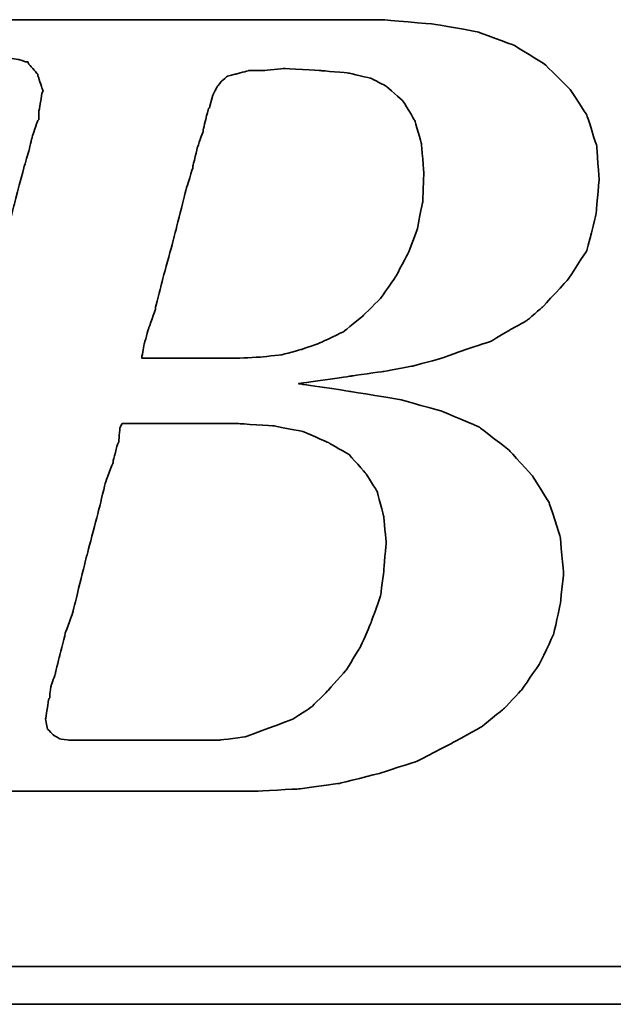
# Model space of a CAD drawing. Header units: millimetres. Extents: x 185 to 1898, y 244 to 576.
# Tile 30 of 51: x 1699.58 to 1703.09, y 342.74 to 348.56. Entities that reach past the tile are written whole.
import ezdxf

# ---------------------------------------------------------------- set-up
doc = ezdxf.new("R2010")
doc.units = ezdxf.units.MM
doc.layers.add('DIM', color=4, linetype='CONTINUOUS')
doc.layers.add('layer 1', color=7, linetype='CONTINUOUS')

# ---------------------------------------------------------------- blocks, each defined once
blk = doc.blocks.new('TBI MOTION logo(完整正式版)')
at = {"layer": 'layer 1', "color": 22, "lineweight": 35}
for points, knots in [([(-64.65375, -6.86375), (-64.65375, -6.86375), (-64.84375, -7.29625), (-64.84375, -7.29625), (-64.84375, -7.29625), (-64.84375, -7.29625), (-64.86875, -7.34375), (-64.86875, -7.34375), (-64.86875, -7.34375), (-64.86875, -7.34375), (-64.86875, -7.36875), (-64.86875, -7.36875), (-64.86875, -7.36875), (-64.86875, -7.36875), (-65.15375, -7.65375), (-65.15375, -7.65375), (-65.15375, -7.65375), (-65.15375, -7.65375), (-65.17875, -7.65375), (-65.17875, -7.65375), (-65.17875, -7.65375), (-65.17875, -7.65375), (-65.20375, -7.67875), (-65.20375, -7.67875), (-65.20375, -7.67875), (-65.20375, -7.67875), (-65.58875, -7.87125), (-65.58875, -7.87125), (-65.58875, -7.87125), (-65.58875, -7.87125), (-65.63375, -7.87125), (-65.63375, -7.87125), (-65.63375, -7.87125), (-65.63375, -7.87125), (-65.65875, -7.89375), (-65.65875, -7.89375), (-65.65875, -7.89375), (-65.65875, -7.89375), (-66.09375, -7.94375), (-66.09375, -7.94375), (-66.09375, -7.94375), (-66.09375, -7.94375), (-66.11375, -7.94375), (-66.11375, -7.94375), (-66.11375, -7.94375), (-66.11375, -7.94375), (-66.16375, -7.94375), (-66.16375, -7.94375), (-66.16375, -7.94375), (-66.16375, -7.94375), (-66.30875, -7.94375), (-66.30875, -7.94375), (-66.30875, -7.94375), (-66.30875, -7.94375), (-66.69375, -7.94375), (-66.69375, -7.94375), (-66.69375, -7.94375), (-66.69375, -7.94375), (-67.07375, -7.94375), (-67.07375, -7.94375), (-67.07375, -7.94375), (-67.07375, -7.94375), (-67.12375, -7.94375), (-67.12375, -7.94375), (-67.12375, -7.94375), (-67.12375, -7.94375), (-67.12375, -7.96625), (-67.12375, -7.96625), (-67.12375, -7.96625), (-67.12375, -7.96625), (-67.14875, -7.99125), (-67.14875, -7.99125), (-67.14875, -7.99125), (-67.14875, -7.99125), (-67.24375, -8.34875), (-67.24375, -8.34875), (-67.24375, -8.34875), (-67.24375, -8.34875), (-67.31375, -8.68625), (-67.31375, -8.68625), (-67.31375, -8.68625), (-67.31375, -8.68625), (-67.26875, -8.68625), (-67.26875, -8.68625), (-67.26875, -8.68625), (-67.26875, -8.68625), (-67.07375, -8.68625), (-67.07375, -8.68625), (-67.07375, -8.68625), (-67.07375, -8.68625), (-66.54875, -8.68625), (-66.54875, -8.68625), (-66.54875, -8.68625), (-66.54875, -8.68625), (-65.82625, -8.68625), (-65.82625, -8.68625), (-65.82625, -8.68625), (-65.82625, -8.68625), (-65.01375, -8.68625), (-65.01375, -8.68625), (-65.01375, -8.68625), (-65.01375, -8.68625), (-64.05375, -8.68625), (-64.05375, -8.68625), (-64.05375, -8.68625), (-64.05375, -8.68625), (-62.08375, -8.68625), (-62.08375, -8.68625), (-62.08375, -8.68625), (-62.08375, -8.68625), (-60.06875, -8.68625), (-60.06875, -8.68625), (-60.06875, -8.68625), (-60.06875, -8.68625), (-59.10875, -8.68625), (-59.10875, -8.68625), (-59.10875, -8.68625), (-59.10875, -8.68625), (-58.29375, -8.68625), (-58.29375, -8.68625), (-58.29375, -8.68625), (-58.29375, -8.68625), (-57.57375, -8.68625), (-57.57375, -8.68625), (-57.57375, -8.68625), (-57.57375, -8.68625), (-57.04875, -8.68625), (-57.04875, -8.68625), (-57.04875, -8.68625), (-57.04875, -8.68625), (-56.85375, -8.68625), (-56.85375, -8.68625), (-56.85375, -8.68625), (-56.85375, -8.68625), (-56.70875, -8.68625), (-56.70875, -8.68625), (-56.70875, -8.68625), (-56.70875, -8.68625), (-56.61375, -8.68625), (-56.61375, -8.68625), (-56.61375, -8.68625), (-56.61375, -8.68625), (-56.56875, -8.68625), (-56.56875, -8.68625), (-56.56875, -8.68625), (-56.56875, -8.68625), (-55.65375, -8.63875), (-55.65375, -8.63875), (-55.65375, -8.63875), (-55.65375, -8.63875), (-54.76875, -8.51875), (-54.76875, -8.51875), (-54.76875, -8.51875), (-54.76875, -8.51875), (-53.90375, -8.30375), (-53.90375, -8.30375), (-53.90375, -8.30375), (-53.90375, -8.30375), (-53.08875, -8.03875), (-53.08875, -8.03875), (-53.08875, -8.03875), (-53.08875, -8.03875), (-52.34375, -7.65375), (-52.34375, -7.65375), (-52.34375, -7.65375), (-52.34375, -7.65375), (-51.69875, -7.29625), (-51.69875, -7.29625), (-51.69875, -7.29625), (-51.69875, -7.29625), (-51.21875, -6.91125), (-51.21875, -6.91125), (-51.21875, -6.91125), (-51.21875, -6.91125), (-50.83375, -6.50375), (-50.83375, -6.50375), (-50.83375, -6.50375), (-50.83375, -6.50375), (-50.44875, -5.94875), (-50.44875, -5.94875), (-50.44875, -5.94875), (-50.44875, -5.94875), (-50.13875, -5.30375), (-50.13875, -5.30375), (-50.13875, -5.30375), (-50.13875, -5.30375), (-49.99375, -4.65375), (-49.99375, -4.65375), (-49.99375, -4.65375), (-49.99375, -4.65375), (-49.92375, -3.98375), (-49.92375, -3.98375), (-49.92375, -3.98375), (-49.92375, -3.98375), (-49.99375, -3.19374), (-49.99375, -3.19374), (-49.99375, -3.19374), (-49.99375, -3.19374), (-50.23374, -2.44874), (-50.23374, -2.44874), (-50.23374, -2.44874), (-50.23374, -2.44874), (-50.59375, -1.87374), (-50.59375, -1.87374), (-50.59375, -1.87374), (-50.59375, -1.87374), (-51.09875, -1.31874), (-51.09875, -1.31874), (-51.09875, -1.31874), (-51.09875, -1.31874), (-51.74375, -0.81875), (-51.74375, -0.81875), (-51.74375, -0.81875), (-51.74375, -0.81875), (-52.53875, -0.48125), (-52.53875, -0.48125), (-52.53875, -0.48125), (-52.53875, -0.48125), (-53.47375, -0.21875), (-53.47375, -0.21875), (-53.47375, -0.21875), (-53.47375, -0.21875), (-54.52875, -0.04874), (-54.52875, -0.04874), (-54.52875, -0.04874), (-54.52875, -0.04874), (-55.65375, 0.12125), (-55.65375, 0.12125), (-55.65375, 0.12125), (-55.65375, 0.12125), (-54.50375, 0.28624), (-54.50375, 0.28624), (-54.50375, 0.28624), (-54.50375, 0.28624), (-53.83375, 0.38124), (-53.83375, 0.38124), (-53.83375, 0.38124), (-53.83375, 0.38124), (-53.18375, 0.50125), (-53.18375, 0.50125), (-53.18375, 0.50125), (-53.18375, 0.50125), (-52.55875, 0.66874), (-52.55875, 0.66874), (-52.55875, 0.66874), (-52.55875, 0.66874), (-52.03375, 0.86124), (-52.03375, 0.86124), (-52.03375, 0.86124), (-52.03375, 0.86124), (-51.50374, 1.03124), (-51.50374, 1.03124), (-51.50374, 1.03124), (-51.50374, 1.03124), (-51.09875, 1.27125), (-51.09875, 1.27125), (-51.09875, 1.27125), (-51.09875, 1.27125), (-50.71375, 1.48624), (-50.71375, 1.48624), (-50.71375, 1.48624), (-50.71375, 1.48624), (-50.37625, 1.77625), (-50.37625, 1.77625), (-50.37625, 1.77625), (-50.37625, 1.77625), (-49.82375, 2.37625), (-49.82375, 2.37625), (-49.82375, 2.37625), (-49.82375, 2.37625), (-49.41875, 2.99625), (-49.41875, 2.99625), (-49.41875, 2.99625), (-49.41875, 2.99625), (-49.22375, 3.76625), (-49.22375, 3.76625), (-49.22375, 3.76625), (-49.22375, 3.76625), (-49.15375, 4.50874), (-49.15375, 4.50874), (-49.15375, 4.50874), (-49.15375, 4.50874), (-49.20375, 5.25125), (-49.20375, 5.25125), (-49.20375, 5.25125), (-49.20375, 5.25125), (-49.41875, 5.92625), (-49.41875, 5.92625), (-49.41875, 5.92625), (-49.41875, 5.92625), (-49.77875, 6.47625), (-49.77875, 6.47625), (-49.77875, 6.47625), (-49.77875, 6.47625), (-50.33125, 7.02624), (-50.33125, 7.02624), (-50.33125, 7.02624), (-50.33125, 7.02624), (-51.00125, 7.43625), (-51.00125, 7.43625), (-51.00125, 7.43625), (-51.00125, 7.43625), (-51.79375, 7.72625), (-51.79375, 7.72625), (-51.79375, 7.72625), (-51.79375, 7.72625), (-52.72875, 7.89124), (-52.72875, 7.89124), (-52.72875, 7.89124), (-52.72875, 7.89124), (-53.83375, 7.98625), (-53.83375, 7.98625), (-53.83375, 7.98625), (-53.83375, 7.98625), (-53.92875, 7.98625), (-53.92875, 7.98625), (-53.92875, 7.98625), (-53.92875, 7.98625), (-54.26375, 7.98625), (-54.26375, 7.98625), (-54.26375, 7.98625), (-54.26375, 7.98625), (-54.74375, 7.98625), (-54.74375, 7.98625), (-54.74375, 7.98625), (-54.74375, 7.98625), (-55.36875, 7.98625), (-55.36875, 7.98625), (-55.36875, 7.98625), (-55.36875, 7.98625), (-56.13375, 7.98625), (-56.13375, 7.98625), (-56.13375, 7.98625), (-56.13375, 7.98625), (-56.94875, 7.98625), (-56.94875, 7.98625), (-56.94875, 7.98625), (-56.94875, 7.98625), (-58.77625, 7.98625), (-58.77625, 7.98625), (-58.77625, 7.98625), (-58.77625, 7.98625), (-60.59875, 7.98625), (-60.59875, 7.98625), (-60.59875, 7.98625), (-60.59875, 7.98625), (-61.41375, 7.98625), (-61.41375, 7.98625), (-61.41375, 7.98625), (-61.41375, 7.98625), (-62.17875, 7.98625), (-62.17875, 7.98625), (-62.17875, 7.98625), (-62.17875, 7.98625), (-62.80375, 7.98625), (-62.80375, 7.98625), (-62.80375, 7.98625), (-62.80375, 7.98625), (-63.30625, 7.98625), (-63.30625, 7.98625), (-63.30625, 7.98625), (-63.30625, 7.98625), (-63.57375, 7.98625), (-63.57375, 7.98625), (-63.57375, 7.98625), (-63.57375, 7.98625), (-63.57375, 7.96375), (-63.57375, 7.96375), (-63.57375, 7.96375), (-63.57375, 7.96375), (-63.59875, 7.94125), (-63.59875, 7.94125), (-63.59875, 7.94125), (-63.59875, 7.94125), (-63.69375, 7.55625), (-63.69375, 7.55625), (-63.69375, 7.55625), (-63.69375, 7.55625), (-63.76375, 7.24624), (-63.76375, 7.24624), (-63.76375, 7.24624), (-63.76375, 7.24624), (-63.23875, 7.24624), (-63.23875, 7.24624), (-63.23875, 7.24624), (-63.23875, 7.24624), (-62.75875, 7.24624), (-62.75875, 7.24624), (-62.75875, 7.24624), (-62.75875, 7.24624), (-62.61125, 7.24624), (-62.61125, 7.24624), (-62.61125, 7.24624), (-62.61125, 7.24624), (-62.56625, 7.24624), (-62.56625, 7.24624), (-62.56625, 7.24624), (-62.56625, 7.24624), (-62.22875, 7.24624), (-62.22875, 7.24624), (-62.22875, 7.24624), (-62.22875, 7.24624), (-62.20375, 7.24624), (-62.20375, 7.24624), (-62.20375, 7.24624), (-62.20375, 7.24624), (-62.17875, 7.21875), (-62.17875, 7.21875), (-62.17875, 7.21875), (-62.17875, 7.21875), (-61.96375, 7.17125), (-61.96375, 7.17125), (-61.96375, 7.17125), (-61.96375, 7.17125), (-61.72375, 7.12624), (-61.72375, 7.12624), (-61.72375, 7.12624), (-61.72375, 7.12624), (-61.70375, 7.12624), (-61.70375, 7.12624), (-61.70375, 7.12624), (-61.70375, 7.12624), (-61.55875, 7.07624), (-61.55875, 7.07624), (-61.55875, 7.07624), (-61.55875, 7.07624), (-61.50875, 7.07624), (-61.50875, 7.07624), (-61.50875, 7.07624), (-61.50875, 7.07624), (-61.48375, 7.02624), (-61.48375, 7.02624), (-61.48375, 7.02624), (-61.48375, 7.02624), (-61.31875, 6.83375), (-61.31875, 6.83375), (-61.31875, 6.83375), (-61.31875, 6.83375), (-61.29375, 6.81125), (-61.29375, 6.81125), (-61.29375, 6.81125), (-61.29375, 6.81125), (-61.29375, 6.78625), (-61.29375, 6.78625), (-61.29375, 6.78625), (-61.29375, 6.78625), (-61.19875, 6.50124), (-61.19875, 6.50124), (-61.19875, 6.50124), (-61.19875, 6.50124), (-61.17375, 6.45124), (-61.17375, 6.45124), (-61.17375, 6.45124), (-61.17375, 6.45124), (-61.19875, 6.40625), (-61.19875, 6.40625), (-61.19875, 6.40625), (-61.19875, 6.40625), (-61.26875, 5.99624), (-61.26875, 5.99624), (-61.26875, 5.99624), (-61.26875, 5.99624), (-61.26875, 5.85125), (-61.26875, 5.85125), (-61.26875, 5.85125), (-61.26875, 5.85125), (-61.26875, 5.82625), (-61.26875, 5.82625), (-61.26875, 5.82625), (-61.26875, 5.82625), (-61.29375, 5.80625), (-61.29375, 5.80625), (-61.29375, 5.80625), (-61.29375, 5.80625), (-61.34125, 5.66125), (-61.34125, 5.66125), (-61.34125, 5.66125), (-61.34125, 5.66125), (-61.41375, 5.44625), (-61.41375, 5.44625), (-61.41375, 5.44625), (-61.41375, 5.44625), (-61.48375, 5.15625), (-61.48375, 5.15625), (-61.48375, 5.15625), (-61.48375, 5.15625), (-61.58375, 4.82124), (-61.58375, 4.82124), (-61.58375, 4.82124), (-61.58375, 4.82124), (-61.79875, 4.00375), (-61.79875, 4.00375), (-61.79875, 4.00375), (-61.79875, 4.00375), (-62.05875, 2.99625), (-62.05875, 2.99625), (-62.05875, 2.99625), (-62.05875, 2.99625), (-62.34875, 1.91625), (-62.34875, 1.91625), (-62.34875, 1.91625), (-62.34875, 1.91625), (-62.97375, -0.41124), (-62.97375, -0.41124), (-62.97375, -0.41124), (-62.97375, -0.41124), (-63.59875, -2.75875), (-63.59875, -2.75875), (-63.59875, -2.75875), (-63.59875, -2.75875), (-63.88375, -3.86374), (-63.88375, -3.86374), (-63.88375, -3.86374), (-63.88375, -3.86374), (-64.14875, -4.82374), (-64.14875, -4.82374), (-64.14875, -4.82374), (-64.14875, -4.82374), (-64.36375, -5.64125), (-64.36375, -5.64125), (-64.36375, -5.64125), (-64.36375, -5.64125), (-64.43625, -5.97625), (-64.43625, -5.97625), (-64.43625, -5.97625), (-64.43625, -5.97625), (-64.50875, -6.28625), (-64.50875, -6.28625), (-64.50875, -6.28625), (-64.50875, -6.28625), (-64.50875, -6.30875), (-64.50875, -6.30875), (-64.50875, -6.30875), (-64.50875, -6.30875), (-64.57875, -6.50375), (-64.57875, -6.50375), (-64.57875, -6.50375), (-64.57875, -6.50375), (-64.62875, -6.69625), (-64.62875, -6.69625), (-64.62875, -6.69625), (-64.62875, -6.69625), (-64.62875, -6.76875), (-64.62875, -6.76875), (-64.62875, -6.76875), (-64.62875, -6.76875), (-64.62875, -6.81375), (-64.62875, -6.81375), (-64.62875, -6.81375), (-64.62875, -6.81375), (-64.62875, -6.83875), (-64.62875, -6.83875), (-64.62875, -6.83875), (-64.62875, -6.83875), (-64.65375, -6.86375), (-64.65375, -6.86375)], [0, 0, 0, 0, 0.00719424, 0.00719424, 0.00719424, 0.00719425, 0.01438849, 0.01438849, 0.01438849, 0.0143885, 0.02158273, 0.02158273, 0.02158273, 0.02158274, 0.02877698, 0.02877698, 0.02877698, 0.02877699, 0.03597122, 0.03597122, 0.03597122, 0.03597123, 0.04316547, 0.04316547, 0.04316547, 0.04316548, 0.05035971, 0.05035971, 0.05035971, 0.05035972, 0.05755396, 0.05755396, 0.05755396, 0.05755397, 0.0647482, 0.0647482, 0.0647482, 0.06474821, 0.07194245, 0.07194245, 0.07194245, 0.07194246, 0.07913669, 0.07913669, 0.07913669, 0.0791367, 0.08633094, 0.08633094, 0.08633094, 0.08633095, 0.09352518, 0.09352518, 0.09352518, 0.09352519, 0.10071942, 0.10071942, 0.10071942, 0.10071943, 0.10791367, 0.10791367, 0.10791367, 0.10791368, 0.11510791, 0.11510791, 0.11510791, 0.11510792, 0.12230216, 0.12230216, 0.12230216, 0.12230217, 0.1294964, 0.1294964, 0.1294964, 0.12949641, 0.13669065, 0.13669065, 0.13669065, 0.13669066, 0.14388489, 0.14388489, 0.14388489, 0.1438849, 0.15107914, 0.15107914, 0.15107914, 0.15107915, 0.15827338, 0.15827338, 0.15827338, 0.15827339, 0.16546763, 0.16546763, 0.16546763, 0.16546764, 0.17266187, 0.17266187, 0.17266187, 0.17266188, 0.17985612, 0.17985612, 0.17985612, 0.17985613, 0.18705036, 0.18705036, 0.18705036, 0.18705037, 0.1942446, 0.1942446, 0.1942446, 0.19424461, 0.20143885, 0.20143885, 0.20143885, 0.20143886, 0.20863309, 0.20863309, 0.20863309, 0.2086331, 0.21582734, 0.21582734, 0.21582734, 0.21582735, 0.22302158, 0.22302158, 0.22302158, 0.22302159, 0.23021583, 0.23021583, 0.23021583, 0.23021584, 0.23741007, 0.23741007, 0.23741007, 0.23741008, 0.24460432, 0.24460432, 0.24460432, 0.24460433, 0.25179856, 0.25179856, 0.25179856, 0.25179857, 0.25899281, 0.25899281, 0.25899281, 0.25899282, 0.26618705, 0.26618705, 0.26618705, 0.26618706, 0.27338129, 0.27338129, 0.27338129, 0.2733813, 0.28057554, 0.28057554, 0.28057554, 0.28057555, 0.28776978, 0.28776978, 0.28776978, 0.28776979, 0.29496403, 0.29496403, 0.29496403, 0.29496404, 0.30215827, 0.30215827, 0.30215827, 0.30215828, 0.30935252, 0.30935252, 0.30935252, 0.30935253, 0.31654676, 0.31654676, 0.31654676, 0.31654677, 0.32374101, 0.32374101, 0.32374101, 0.32374102, 0.33093525, 0.33093525, 0.33093525, 0.33093526, 0.3381295, 0.3381295, 0.3381295, 0.33812951, 0.34532374, 0.34532374, 0.34532374, 0.34532375, 0.35251799, 0.35251799, 0.35251799, 0.352518, 0.35971223, 0.35971223, 0.35971223, 0.35971224, 0.36690647, 0.36690647, 0.36690647, 0.36690648, 0.37410072, 0.37410072, 0.37410072, 0.37410073, 0.38129496, 0.38129496, 0.38129496, 0.38129497, 0.38848921, 0.38848921, 0.38848921, 0.38848922, 0.39568345, 0.39568345, 0.39568345, 0.39568346, 0.4028777, 0.4028777, 0.4028777, 0.40287771, 0.41007194, 0.41007194, 0.41007194, 0.41007195, 0.41726619, 0.41726619, 0.41726619, 0.4172662, 0.42446043, 0.42446043, 0.42446043, 0.42446044, 0.43165468, 0.43165468, 0.43165468, 0.43165469, 0.43884892, 0.43884892, 0.43884892, 0.43884893, 0.44604317, 0.44604317, 0.44604317, 0.44604318, 0.45323741, 0.45323741, 0.45323741, 0.45323742, 0.46043165, 0.46043165, 0.46043165, 0.46043166, 0.4676259, 0.4676259, 0.4676259, 0.46762591, 0.47482014, 0.47482014, 0.47482014, 0.47482015, 0.48201439, 0.48201439, 0.48201439, 0.4820144, 0.48920863, 0.48920863, 0.48920863, 0.48920864, 0.49640288, 0.49640288, 0.49640288, 0.49640289, 0.50359712, 0.50359712, 0.50359712, 0.50359713, 0.51079137, 0.51079137, 0.51079137, 0.51079138, 0.51798561, 0.51798561, 0.51798561, 0.51798562, 0.52517986, 0.52517986, 0.52517986, 0.52517987, 0.5323741, 0.5323741, 0.5323741, 0.53237411, 0.53956835, 0.53956835, 0.53956835, 0.53956836, 0.54676259, 0.54676259, 0.54676259, 0.5467626, 0.55395683, 0.55395683, 0.55395683, 0.55395684, 0.56115108, 0.56115108, 0.56115108, 0.56115109, 0.56834532, 0.56834532, 0.56834532, 0.56834533, 0.57553957, 0.57553957, 0.57553957, 0.57553958, 0.58273381, 0.58273381, 0.58273381, 0.58273382, 0.58992806, 0.58992806, 0.58992806, 0.58992807, 0.5971223, 0.5971223, 0.5971223, 0.59712231, 0.60431655, 0.60431655, 0.60431655, 0.60431656, 0.61151079, 0.61151079, 0.61151079, 0.6115108, 0.61870504, 0.61870504, 0.61870504, 0.61870505, 0.62589928, 0.62589928, 0.62589928, 0.62589929, 0.63309353, 0.63309353, 0.63309353, 0.63309354, 0.64028777, 0.64028777, 0.64028777, 0.64028778, 0.64748201, 0.64748201, 0.64748201, 0.64748202, 0.65467626, 0.65467626, 0.65467626, 0.65467627, 0.6618705, 0.6618705, 0.6618705, 0.66187051, 0.66906475, 0.66906475, 0.66906475, 0.66906476, 0.67625899, 0.67625899, 0.67625899, 0.676259, 0.68345324, 0.68345324, 0.68345324, 0.68345325, 0.69064748, 0.69064748, 0.69064748, 0.69064749, 0.69784173, 0.69784173, 0.69784173, 0.69784174, 0.70503597, 0.70503597, 0.70503597, 0.70503598, 0.71223022, 0.71223022, 0.71223022, 0.71223023, 0.71942446, 0.71942446, 0.71942446, 0.71942447, 0.72661871, 0.72661871, 0.72661871, 0.72661872, 0.73381295, 0.73381295, 0.73381295, 0.73381296, 0.74100719, 0.74100719, 0.74100719, 0.7410072, 0.74820144, 0.74820144, 0.74820144, 0.74820145, 0.75539568, 0.75539568, 0.75539568, 0.75539569, 0.76258993, 0.76258993, 0.76258993, 0.76258994, 0.76978417, 0.76978417, 0.76978417, 0.76978418, 0.77697842, 0.77697842, 0.77697842, 0.77697843, 0.78417266, 0.78417266, 0.78417266, 0.78417267, 0.79136691, 0.79136691, 0.79136691, 0.79136692, 0.79856115, 0.79856115, 0.79856115, 0.79856116, 0.8057554, 0.8057554, 0.8057554, 0.80575541, 0.81294964, 0.81294964, 0.81294964, 0.81294965, 0.82014388, 0.82014388, 0.82014388, 0.82014389, 0.82733813, 0.82733813, 0.82733813, 0.82733814, 0.83453237, 0.83453237, 0.83453237, 0.83453238, 0.84172662, 0.84172662, 0.84172662, 0.84172663, 0.84892086, 0.84892086, 0.84892086, 0.84892087, 0.85611511, 0.85611511, 0.85611511, 0.85611512, 0.86330935, 0.86330935, 0.86330935, 0.86330936, 0.8705036, 0.8705036, 0.8705036, 0.87050361, 0.87769784, 0.87769784, 0.87769784, 0.87769785, 0.88489209, 0.88489209, 0.88489209, 0.8848921, 0.89208633, 0.89208633, 0.89208633, 0.89208634, 0.89928058, 0.89928058, 0.89928058, 0.89928059, 0.90647482, 0.90647482, 0.90647482, 0.90647483, 0.91366906, 0.91366906, 0.91366906, 0.91366907, 0.92086331, 0.92086331, 0.92086331, 0.92086332, 0.92805755, 0.92805755, 0.92805755, 0.92805756, 0.9352518, 0.9352518, 0.9352518, 0.93525181, 0.94244604, 0.94244604, 0.94244604, 0.94244605, 0.94964029, 0.94964029, 0.94964029, 0.9496403, 0.95683453, 0.95683453, 0.95683453, 0.95683454, 0.96402878, 0.96402878, 0.96402878, 0.96402879, 0.97122302, 0.97122302, 0.97122302, 0.97122303, 0.97841727, 0.97841727, 0.97841727, 0.97841728, 0.98561151, 0.98561151, 0.98561151, 0.98561152, 0.99280576, 0.99280576, 0.99280576, 0.99280577, 1, 1, 1, 1]), ([(-57.50375, 6.35625), (-57.50375, 6.35625), (-57.57375, 6.11625), (-57.57375, 6.11625), (-57.57375, 6.11625), (-57.57375, 6.11625), (-57.57375, 6.09125), (-57.57375, 6.09125), (-57.57375, 6.09125), (-57.57375, 6.09125), (-57.59875, 6.06625), (-57.59875, 6.06625), (-57.59875, 6.06625), (-57.59875, 6.06625), (-57.64875, 5.87625), (-57.64875, 5.87625), (-57.64875, 5.87625), (-57.64875, 5.87625), (-57.71875, 5.58875), (-57.71875, 5.58875), (-57.71875, 5.58875), (-57.71875, 5.58875), (-57.71875, 5.56625), (-57.71875, 5.56625), (-57.71875, 5.56625), (-57.71875, 5.56625), (-57.83875, 5.23125), (-57.83875, 5.23125), (-57.83875, 5.23125), (-57.83875, 5.23125), (-57.93625, 4.82124), (-57.93625, 4.82124), (-57.93625, 4.82124), (-57.93625, 4.82124), (-57.93625, 4.79624), (-57.93625, 4.79624), (-57.93625, 4.79624), (-57.93625, 4.79624), (-58.07875, 4.34125), (-58.07875, 4.34125), (-58.07875, 4.34125), (-58.07875, 4.34125), (-58.34375, 3.28625), (-58.34375, 3.28625), (-58.34375, 3.28625), (-58.34375, 3.28625), (-58.62875, 2.23124), (-58.62875, 2.23124), (-58.62875, 2.23124), (-58.62875, 2.23124), (-58.74875, 1.75125), (-58.74875, 1.75125), (-58.74875, 1.75125), (-58.74875, 1.75125), (-58.74875, 1.72625), (-58.74875, 1.72625), (-58.74875, 1.72625), (-58.74875, 1.72625), (-58.89375, 1.31625), (-58.89375, 1.31625), (-58.89375, 1.31625), (-58.89375, 1.31625), (-58.98875, 0.98124), (-58.98875, 0.98124), (-58.98875, 0.98124), (-58.98875, 0.98124), (-59.03875, 0.71625), (-59.03875, 0.71625), (-59.03875, 0.71625), (-59.03875, 0.71625), (-59.03875, 0.66874), (-59.03875, 0.66874), (-59.03875, 0.66874), (-59.03875, 0.66874), (-58.91875, 0.66874), (-58.91875, 0.66874), (-58.91875, 0.66874), (-58.91875, 0.66874), (-58.53375, 0.66874), (-58.53375, 0.66874), (-58.53375, 0.66874), (-58.53375, 0.66874), (-58.10375, 0.66874), (-58.10375, 0.66874), (-58.10375, 0.66874), (-58.10375, 0.66874), (-57.66875, 0.66874), (-57.66875, 0.66874), (-57.66875, 0.66874), (-57.66875, 0.66874), (-57.33375, 0.66874), (-57.33375, 0.66874), (-57.33375, 0.66874), (-57.33375, 0.66874), (-57.09375, 0.66874), (-57.09375, 0.66874), (-57.09375, 0.66874), (-57.09375, 0.66874), (-56.99875, 0.66874), (-56.99875, 0.66874), (-56.99875, 0.66874), (-56.99875, 0.66874), (-56.49375, 0.69374), (-56.49375, 0.69374), (-56.49375, 0.69374), (-56.49375, 0.69374), (-56.01375, 0.74374), (-56.01375, 0.74374), (-56.01375, 0.74374), (-56.01375, 0.74374), (-55.58375, 0.86124), (-55.58375, 0.86124), (-55.58375, 0.86124), (-55.58375, 0.86124), (-55.17375, 1.00624), (-55.17375, 1.00624), (-55.17375, 1.00624), (-55.17375, 1.00624), (-54.67375, 1.24625), (-54.67375, 1.24625), (-54.67375, 1.24625), (-54.67375, 1.24625), (-54.26375, 1.58124), (-54.26375, 1.58124), (-54.26375, 1.58124), (-54.26375, 1.58124), (-53.87875, 1.96374), (-53.87875, 1.96374), (-53.87875, 1.96374), (-53.87875, 1.96374), (-53.54375, 2.44625), (-53.54375, 2.44625), (-53.54375, 2.44625), (-53.54375, 2.44625), (-53.27875, 2.95125), (-53.27875, 2.95125), (-53.27875, 2.95125), (-53.27875, 2.95125), (-53.08875, 3.45124), (-53.08875, 3.45124), (-53.08875, 3.45124), (-53.08875, 3.45124), (-52.96875, 4.05124), (-52.96875, 4.05124), (-52.96875, 4.05124), (-52.96875, 4.05124), (-52.94375, 4.65125), (-52.94375, 4.65125), (-52.94375, 4.65125), (-52.94375, 4.65125), (-52.99375, 5.30125), (-52.99375, 5.30125), (-52.99375, 5.30125), (-52.99375, 5.30125), (-53.13875, 5.80625), (-53.13875, 5.80625), (-53.13875, 5.80625), (-53.13875, 5.80625), (-53.39875, 6.23625), (-53.39875, 6.23625), (-53.39875, 6.23625), (-53.39875, 6.23625), (-53.75875, 6.54875), (-53.75875, 6.54875), (-53.75875, 6.54875), (-53.75875, 6.54875), (-54.07375, 6.71625), (-54.07375, 6.71625), (-54.07375, 6.71625), (-54.07375, 6.71625), (-54.57375, 6.83375), (-54.57375, 6.83375), (-54.57375, 6.83375), (-54.57375, 6.83375), (-55.17375, 6.88625), (-55.17375, 6.88625), (-55.17375, 6.88625), (-55.17375, 6.88625), (-55.96875, 6.93125), (-55.96875, 6.93125), (-55.96875, 6.93125), (-55.96875, 6.93125), (-56.39875, 6.88625), (-56.39875, 6.88625), (-56.39875, 6.88625), (-56.39875, 6.88625), (-56.42125, 6.88625), (-56.42125, 6.88625), (-56.42125, 6.88625), (-56.42125, 6.88625), (-56.73375, 6.88625), (-56.73375, 6.88625), (-56.73375, 6.88625), (-56.73375, 6.88625), (-56.99875, 6.81125), (-56.99875, 6.81125), (-56.99875, 6.81125), (-56.99875, 6.81125), (-57.02375, 6.81125), (-57.02375, 6.81125), (-57.02375, 6.81125), (-57.02375, 6.81125), (-57.18875, 6.76625), (-57.18875, 6.76625), (-57.18875, 6.76625), (-57.18875, 6.76625), (-57.30875, 6.66625), (-57.30875, 6.66625), (-57.30875, 6.66625), (-57.30875, 6.66625), (-57.40875, 6.54875), (-57.40875, 6.54875), (-57.40875, 6.54875), (-57.40875, 6.54875), (-57.50375, 6.35625), (-57.50375, 6.35625)], [0, 0, 0, 0, 0.01851852, 0.01851852, 0.01851852, 0.01851853, 0.03703704, 0.03703704, 0.03703704, 0.03703705, 0.05555556, 0.05555556, 0.05555556, 0.05555557, 0.07407407, 0.07407407, 0.07407407, 0.07407408, 0.09259259, 0.09259259, 0.09259259, 0.0925926, 0.11111111, 0.11111111, 0.11111111, 0.11111112, 0.12962963, 0.12962963, 0.12962963, 0.12962964, 0.14814815, 0.14814815, 0.14814815, 0.14814816, 0.16666667, 0.16666667, 0.16666667, 0.16666668, 0.18518519, 0.18518519, 0.18518519, 0.1851852, 0.2037037, 0.2037037, 0.2037037, 0.20370371, 0.22222222, 0.22222222, 0.22222222, 0.22222223, 0.24074074, 0.24074074, 0.24074074, 0.24074075, 0.25925926, 0.25925926, 0.25925926, 0.25925927, 0.27777778, 0.27777778, 0.27777778, 0.27777779, 0.2962963, 0.2962963, 0.2962963, 0.29629631, 0.31481481, 0.31481481, 0.31481481, 0.31481482, 0.33333333, 0.33333333, 0.33333333, 0.33333334, 0.35185185, 0.35185185, 0.35185185, 0.35185186, 0.37037037, 0.37037037, 0.37037037, 0.37037038, 0.38888889, 0.38888889, 0.38888889, 0.3888889, 0.40740741, 0.40740741, 0.40740741, 0.40740742, 0.42592593, 0.42592593, 0.42592593, 0.42592594, 0.44444444, 0.44444444, 0.44444444, 0.44444445, 0.46296296, 0.46296296, 0.46296296, 0.46296297, 0.48148148, 0.48148148, 0.48148148, 0.48148149, 0.5, 0.5, 0.5, 0.50000001, 0.51851852, 0.51851852, 0.51851852, 0.51851853, 0.53703704, 0.53703704, 0.53703704, 0.53703705, 0.55555556, 0.55555556, 0.55555556, 0.55555557, 0.57407407, 0.57407407, 0.57407407, 0.57407408, 0.59259259, 0.59259259, 0.59259259, 0.5925926, 0.61111111, 0.61111111, 0.61111111, 0.61111112, 0.62962963, 0.62962963, 0.62962963, 0.62962964, 0.64814815, 0.64814815, 0.64814815, 0.64814816, 0.66666667, 0.66666667, 0.66666667, 0.66666668, 0.68518519, 0.68518519, 0.68518519, 0.6851852, 0.7037037, 0.7037037, 0.7037037, 0.70370371, 0.72222222, 0.72222222, 0.72222222, 0.72222223, 0.74074074, 0.74074074, 0.74074074, 0.74074075, 0.75925926, 0.75925926, 0.75925926, 0.75925927, 0.77777778, 0.77777778, 0.77777778, 0.77777779, 0.7962963, 0.7962963, 0.7962963, 0.79629631, 0.81481481, 0.81481481, 0.81481481, 0.81481482, 0.83333333, 0.83333333, 0.83333333, 0.83333334, 0.85185185, 0.85185185, 0.85185185, 0.85185186, 0.87037037, 0.87037037, 0.87037037, 0.87037038, 0.88888889, 0.88888889, 0.88888889, 0.8888889, 0.90740741, 0.90740741, 0.90740741, 0.90740742, 0.92592593, 0.92592593, 0.92592593, 0.92592594, 0.94444444, 0.94444444, 0.94444444, 0.94444445, 0.96296296, 0.96296296, 0.96296296, 0.96296297, 0.98148148, 0.98148148, 0.98148148, 0.98148149, 1, 1, 1, 1]), ([(-61.03125, -6.57375), (-61.03125, -6.57375), (-61.03125, -6.67125), (-61.03125, -6.67125), (-61.03125, -6.67125), (-61.03125, -6.67125), (-61.05375, -6.69625), (-61.05375, -6.69625), (-61.05375, -6.69625), (-61.05375, -6.69625), (-61.12375, -7.12875), (-61.12375, -7.12875), (-61.12375, -7.12875), (-61.12375, -7.12875), (-61.07875, -7.34375), (-61.07875, -7.34375), (-61.07875, -7.34375), (-61.07875, -7.34375), (-60.93375, -7.48875), (-60.93375, -7.48875), (-60.93375, -7.48875), (-60.93375, -7.48875), (-60.81375, -7.55625), (-60.81375, -7.55625), (-60.81375, -7.55625), (-60.81375, -7.55625), (-60.62375, -7.58375), (-60.62375, -7.58375), (-60.62375, -7.58375), (-60.62375, -7.58375), (-60.30875, -7.58375), (-60.30875, -7.58375), (-60.30875, -7.58375), (-60.30875, -7.58375), (-59.97375, -7.58375), (-59.97375, -7.58375), (-59.97375, -7.58375), (-59.97375, -7.58375), (-59.87875, -7.58375), (-59.87875, -7.58375), (-59.87875, -7.58375), (-59.87875, -7.58375), (-59.63625, -7.58375), (-59.63625, -7.58375), (-59.63625, -7.58375), (-59.63625, -7.58375), (-58.96875, -7.58375), (-58.96875, -7.58375), (-58.96875, -7.58375), (-58.96875, -7.58375), (-58.29375, -7.58375), (-58.29375, -7.58375), (-58.29375, -7.58375), (-58.29375, -7.58375), (-58.05375, -7.58375), (-58.05375, -7.58375), (-58.05375, -7.58375), (-58.05375, -7.58375), (-57.98375, -7.58375), (-57.98375, -7.58375), (-57.98375, -7.58375), (-57.98375, -7.58375), (-57.35875, -7.58375), (-57.35875, -7.58375), (-57.35875, -7.58375), (-57.35875, -7.58375), (-56.78375, -7.50875), (-56.78375, -7.50875), (-56.78375, -7.50875), (-56.78375, -7.50875), (-56.27875, -7.31875), (-56.27875, -7.31875), (-56.27875, -7.31875), (-56.27875, -7.31875), (-55.77375, -7.12875), (-55.77375, -7.12875), (-55.77375, -7.12875), (-55.77375, -7.12875), (-55.36875, -6.86375), (-55.36875, -6.86375), (-55.36875, -6.86375), (-55.36875, -6.86375), (-55.00875, -6.50375), (-55.00875, -6.50375), (-55.00875, -6.50375), (-55.00875, -6.50375), (-54.62375, -6.06875), (-54.62375, -6.06875), (-54.62375, -6.06875), (-54.62375, -6.06875), (-54.31375, -5.56875), (-54.31375, -5.56875), (-54.31375, -5.56875), (-54.31375, -5.56875), (-54.07375, -5.01625), (-54.07375, -5.01625), (-54.07375, -5.01625), (-54.07375, -5.01625), (-53.87875, -4.46374), (-53.87875, -4.46374), (-53.87875, -4.46374), (-53.87875, -4.46374), (-53.80875, -3.91375), (-53.80875, -3.91375), (-53.80875, -3.91375), (-53.80875, -3.91375), (-53.75875, -3.31375), (-53.75875, -3.31375), (-53.75875, -3.31375), (-53.75875, -3.31375), (-53.80875, -2.75875), (-53.80875, -2.75875), (-53.80875, -2.75875), (-53.80875, -2.75875), (-53.95375, -2.20875), (-53.95375, -2.20875), (-53.95375, -2.20875), (-53.95375, -2.20875), (-54.19375, -1.82625), (-54.19375, -1.82625), (-54.19375, -1.82625), (-54.19375, -1.82625), (-54.55375, -1.41875), (-54.55375, -1.41875), (-54.55375, -1.41875), (-54.55375, -1.41875), (-55.00875, -1.15125), (-55.00875, -1.15125), (-55.00875, -1.15125), (-55.00875, -1.15125), (-55.56125, -0.91375), (-55.56125, -0.91375), (-55.56125, -0.91375), (-55.56125, -0.91375), (-56.18125, -0.79375), (-56.18125, -0.79375), (-56.18125, -0.79375), (-56.18125, -0.79375), (-56.94875, -0.74374), (-56.94875, -0.74374), (-56.94875, -0.74374), (-56.94875, -0.74374), (-56.99875, -0.74374), (-56.99875, -0.74374), (-56.99875, -0.74374), (-56.99875, -0.74374), (-57.09375, -0.74374), (-57.09375, -0.74374), (-57.09375, -0.74374), (-57.09375, -0.74374), (-57.38375, -0.74374), (-57.38375, -0.74374), (-57.38375, -0.74374), (-57.38375, -0.74374), (-57.76875, -0.74374), (-57.76875, -0.74374), (-57.76875, -0.74374), (-57.76875, -0.74374), (-58.24625, -0.74374), (-58.24625, -0.74374), (-58.24625, -0.74374), (-58.24625, -0.74374), (-58.72875, -0.74374), (-58.72875, -0.74374), (-58.72875, -0.74374), (-58.72875, -0.74374), (-59.20875, -0.74374), (-59.20875, -0.74374), (-59.20875, -0.74374), (-59.20875, -0.74374), (-59.46875, -0.74374), (-59.46875, -0.74374), (-59.46875, -0.74374), (-59.46875, -0.74374), (-59.51625, -0.83875), (-59.51625, -0.83875), (-59.51625, -0.83875), (-59.51625, -0.83875), (-59.54375, -1.15125), (-59.54375, -1.15125), (-59.54375, -1.15125), (-59.54375, -1.15125), (-59.56375, -1.17874), (-59.56375, -1.17874), (-59.56375, -1.17874), (-59.56375, -1.17874), (-59.66375, -1.55875), (-59.66375, -1.55875), (-59.66375, -1.55875), (-59.66375, -1.55875), (-59.66375, -1.58375), (-59.66375, -1.58375), (-59.66375, -1.58375), (-59.66375, -1.58375), (-59.82875, -2.01874), (-59.82875, -2.01874), (-59.82875, -2.01874), (-59.82875, -2.01874), (-59.94875, -2.52125), (-59.94875, -2.52125), (-59.94875, -2.52125), (-59.94875, -2.52125), (-60.23875, -3.62375), (-60.23875, -3.62375), (-60.23875, -3.62375), (-60.23875, -3.62375), (-60.52375, -4.77624), (-60.52375, -4.77624), (-60.52375, -4.77624), (-60.52375, -4.77624), (-60.52375, -4.79874), (-60.52375, -4.79874), (-60.52375, -4.79874), (-60.52375, -4.79874), (-60.69125, -5.25375), (-60.69125, -5.25375), (-60.69125, -5.25375), (-60.69125, -5.25375), (-60.81375, -5.73625), (-60.81375, -5.73625), (-60.81375, -5.73625), (-60.81375, -5.73625), (-60.90875, -6.11875), (-60.90875, -6.11875), (-60.90875, -6.11875), (-60.90875, -6.11875), (-60.90875, -6.14375), (-60.90875, -6.14375), (-60.90875, -6.14375), (-60.90875, -6.14375), (-61.00375, -6.40875), (-61.00375, -6.40875), (-61.00375, -6.40875), (-61.00375, -6.40875), (-61.03125, -6.57375), (-61.03125, -6.57375)], [0, 0, 0, 0, 0.01694915, 0.01694915, 0.01694915, 0.01694916, 0.03389831, 0.03389831, 0.03389831, 0.03389832, 0.05084746, 0.05084746, 0.05084746, 0.05084747, 0.06779661, 0.06779661, 0.06779661, 0.06779662, 0.08474576, 0.08474576, 0.08474576, 0.08474577, 0.10169492, 0.10169492, 0.10169492, 0.10169493, 0.11864407, 0.11864407, 0.11864407, 0.11864408, 0.13559322, 0.13559322, 0.13559322, 0.13559323, 0.15254237, 0.15254237, 0.15254237, 0.15254238, 0.16949153, 0.16949153, 0.16949153, 0.16949154, 0.18644068, 0.18644068, 0.18644068, 0.18644069, 0.20338983, 0.20338983, 0.20338983, 0.20338984, 0.22033898, 0.22033898, 0.22033898, 0.22033899, 0.23728814, 0.23728814, 0.23728814, 0.23728815, 0.25423729, 0.25423729, 0.25423729, 0.2542373, 0.27118644, 0.27118644, 0.27118644, 0.27118645, 0.28813559, 0.28813559, 0.28813559, 0.2881356, 0.30508475, 0.30508475, 0.30508475, 0.30508476, 0.3220339, 0.3220339, 0.3220339, 0.32203391, 0.33898305, 0.33898305, 0.33898305, 0.33898306, 0.3559322, 0.3559322, 0.3559322, 0.35593221, 0.37288136, 0.37288136, 0.37288136, 0.37288137, 0.38983051, 0.38983051, 0.38983051, 0.38983052, 0.40677966, 0.40677966, 0.40677966, 0.40677967, 0.42372881, 0.42372881, 0.42372881, 0.42372882, 0.44067797, 0.44067797, 0.44067797, 0.44067798, 0.45762712, 0.45762712, 0.45762712, 0.45762713, 0.47457627, 0.47457627, 0.47457627, 0.47457628, 0.49152542, 0.49152542, 0.49152542, 0.49152543, 0.50847458, 0.50847458, 0.50847458, 0.50847459, 0.52542373, 0.52542373, 0.52542373, 0.52542374, 0.54237288, 0.54237288, 0.54237288, 0.54237289, 0.55932203, 0.55932203, 0.55932203, 0.55932204, 0.57627119, 0.57627119, 0.57627119, 0.5762712, 0.59322034, 0.59322034, 0.59322034, 0.59322035, 0.61016949, 0.61016949, 0.61016949, 0.6101695, 0.62711864, 0.62711864, 0.62711864, 0.62711865, 0.6440678, 0.6440678, 0.6440678, 0.64406781, 0.66101695, 0.66101695, 0.66101695, 0.66101696, 0.6779661, 0.6779661, 0.6779661, 0.67796611, 0.69491525, 0.69491525, 0.69491525, 0.69491526, 0.71186441, 0.71186441, 0.71186441, 0.71186442, 0.72881356, 0.72881356, 0.72881356, 0.72881357, 0.74576271, 0.74576271, 0.74576271, 0.74576272, 0.76271186, 0.76271186, 0.76271186, 0.76271187, 0.77966102, 0.77966102, 0.77966102, 0.77966103, 0.79661017, 0.79661017, 0.79661017, 0.79661018, 0.81355932, 0.81355932, 0.81355932, 0.81355933, 0.83050847, 0.83050847, 0.83050847, 0.83050848, 0.84745763, 0.84745763, 0.84745763, 0.84745764, 0.86440678, 0.86440678, 0.86440678, 0.86440679, 0.88135593, 0.88135593, 0.88135593, 0.88135594, 0.89830508, 0.89830508, 0.89830508, 0.89830509, 0.91525424, 0.91525424, 0.91525424, 0.91525425, 0.93220339, 0.93220339, 0.93220339, 0.9322034, 0.94915254, 0.94915254, 0.94915254, 0.94915255, 0.96610169, 0.96610169, 0.96610169, 0.9661017, 0.98305085, 0.98305085, 0.98305085, 0.98305086, 1, 1, 1, 1]), ([(75.90875, -9.47875), (75.90875, -9.47875), (75.90875, -12.28625), (75.90875, -12.28625), (75.90875, -12.28625), (75.90875, -12.28625), (75.90875, -12.47875), (75.90875, -12.47875), (75.90875, -12.47875), (75.90875, -12.47875), (75.71625, -12.47875), (75.71625, -12.47875), (75.71625, -12.47875), (75.71625, -12.47875), (-88.32875, -12.47875), (-88.32875, -12.47875), (-88.32875, -12.47875), (-88.32875, -12.47875), (-88.32875, -13.29375), (-88.32875, -13.29375), (-88.32875, -13.29375), (-88.32875, -13.29375), (82.89125, -13.29375), (82.89125, -13.29375), (82.89125, -13.29375), (82.89125, -13.29375), (75.90875, -9.47875), (75.90875, -9.47875)], [0, 0, 0, 0, 0.14285714, 0.14285714, 0.14285714, 0.14285715, 0.28571429, 0.28571429, 0.28571429, 0.2857143, 0.42857143, 0.42857143, 0.42857143, 0.42857144, 0.57142857, 0.57142857, 0.57142857, 0.57142858, 0.71428571, 0.71428571, 0.71428571, 0.71428572, 0.85714286, 0.85714286, 0.85714286, 0.85714287, 1, 1, 1, 1])]:
    blk.add_open_spline(points, degree=3, knots=knots, dxfattribs=at)

msp = doc.modelspace()

# ---------------------------------------------------------------- block references
at = {"layer": 'DIM', "color": 0, "xscale": 0.2736514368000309, "yscale": 0.2736514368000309, "zscale": 0.2736514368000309}
msp.add_blockref('TBI MOTION logo(完整正式版)', (1716.4583, 346.3778), dxfattribs=at)

doc.saveas('drawing.dxf')
